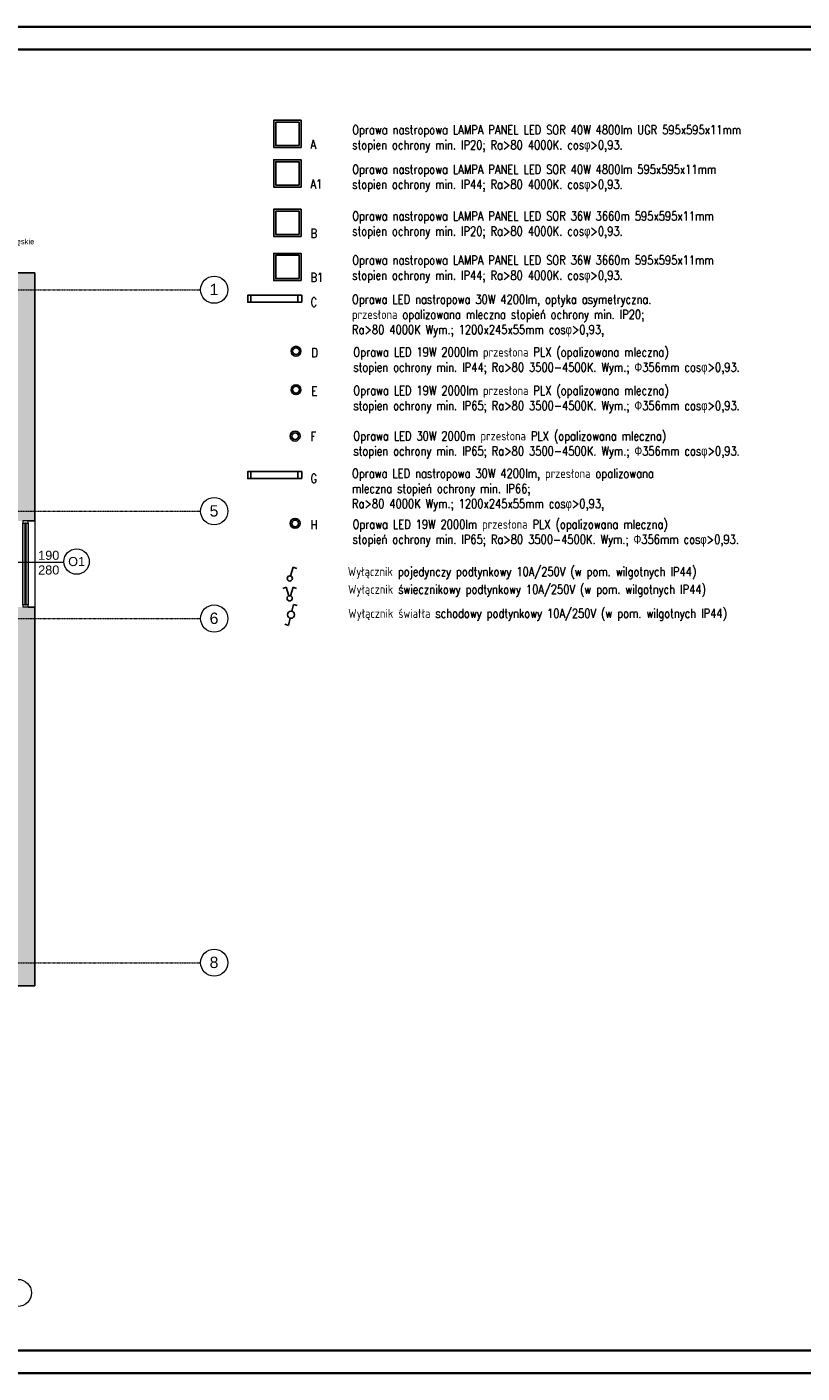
# Model space of a CAD drawing. Header units: centimetres. Extents: x 14504 to 44111, y -18976 to -7683.
# Tile 106 of 141: x 32554 to 34264, y -11188 to -8218. Entities that reach past the tile are written whole.
import ezdxf

# ---------------------------------------------------------------- set-up
doc = ezdxf.new("R2010")
doc.units = ezdxf.units.CM
doc.linetypes.add('Linia siatki', pattern=[0.9925, 0.47, -0.2175, 0.0875, -0.2175])
for name, color, linetype, lineweight in [('_gruba', 90, 'Continuous', 35), ('A-AREA-IDEN', 4, 'Continuous', 9), ('A-DETL-THIN', 151, 'Continuous', 9), ('A-GLAZ', 151, 'Continuous', 9), ('A-WALL', 4, 'Continuous', 9), ('A-WALL-PATT', 111, 'Continuous', 25), ('G-ANNO-TEXT', 8, 'Continuous', 9), ('IE inst', 1, 'Continuous', 50), ('S-GRID', 8, 'Continuous', 9), ('S-GRID-IDEN', 8, 'Continuous', 9)]:
    doc.layers.add(name, color=color, linetype=linetype, lineweight=lineweight)
doc.styles.add('Arial', font='arial.ttf', dxfattribs={"height": 23.8125})
doc.styles.add('Arial_1', font='arial.ttf', dxfattribs={"height": 12})
doc.styles.add('Arial_5', font='arial.ttf', dxfattribs={"height": 15})
doc.styles.get("Standard").update_dxf_attribs({"font": 'romans.shx', "width": 0.8, "height": 20})

# ---------------------------------------------------------------- blocks, each defined once
blk = doc.blocks.new('Aluminum_1 szybowe - Okno 190_265 p_0-631028-4_Poziom piętra')
at = {"layer": 'A-GLAZ'}
h = blk.add_hatch(color=256, dxfattribs=at)
h.paths.add_polyline_path([(47.8, 7.7), (47.8, 12.2), (-132.1, 12.2), (-132.1, 7.7), (-98.9, 7.7)])
h.paths.add_polyline_path([(47.8, 14.7), (47.8, 19.2), (-132.1, 19.2), (-132.1, 14.7), (-98.9, 14.7)])
at = {"layer": 'A-GLAZ', "lineweight": 18}
for p, q in [((-132.1, 19.2), (-137.2, 19.2)), ((-137.2, 19.2), (-137.2, 7.7)), ((-137.2, 7.7), (-132.1, 7.7)), ((-132.1, 7.7), (-132.1, 19.2)), ((47.8, 14.7), (-132.1, 14.7)), ((-132.1, 14.7), (-132.1, 12.2)), ((-132.1, 12.2), (47.8, 12.2)), ((52.8, 19.2), (47.8, 19.2)), ((47.8, 19.2), (47.8, 7.7)), ((47.8, 12.2), (47.8, 14.7)), ((47.8, 7.7), (52.8, 7.7)), ((52.8, 7.7), (52.8, 19.2))]:
    blk.add_line(p, q, dxfattribs=at)
at = {"layer": 'A-GLAZ'}
for p, q in [((-132.1, 19.2), (47.8, 19.2)), ((47.8, 7.7), (-132.1, 7.7))]:
    blk.add_line(p, q, dxfattribs=at)
blk = doc.blocks.new('Siatka - M_Symbol siatki - okrąg-11506-4_Poziom piętra')
at = {"layer": 'S-GRID-IDEN'}
blk.add_circle((0, 0), 0.3, dxfattribs=at)
blk = doc.blocks.new('8u')
at = {"layer": 'IE inst', "lineweight": -3}
for p, q in [((37772.7, 44464.4), (37764.9, 44461.5)), ((37778.6, 44445.2), (37772.7, 44464.4)), ((37781.8, 44445.2), (37787.7, 44464.4)), ((37787.7, 44464.4), (37795.5, 44461.5))]:
    blk.add_line(p, q, dxfattribs=at)
blk.add_circle((37780.2, 44439.7), 5.73, dxfattribs=at)
blk = doc.blocks.new('w1')
at = {"layer": 'IE inst', "lineweight": -3}
for p, q in [((158332.4, 68083.9), (158338.3, 68103.1)), ((158338.3, 68103.1), (158346.1, 68100.2))]:
    blk.add_line(p, q, dxfattribs=at)
blk.add_circle((158330.8, 68078.4), 5.73, dxfattribs=at)
blk = doc.blocks.new('W12')
at = {"layer": 'IE inst', "lineweight": -3}
for p, q in [((19598.3, -4710.4), (19602, -4695.3)), ((19602, -4695.3), (19610.2, -4697.8)), ((19582.8, -4739.2), (19590.6, -4741.7)), ((19590.6, -4741.7), (19594.5, -4725.7))]:
    blk.add_line(p, q, dxfattribs=at)
blk.add_circle((19596.5, -4718), 7.88, dxfattribs=at)

msp = doc.modelspace()

# ---------------------------------------------------------------- hatches: boundary and pattern name
at = {"layer": 'A-WALL-PATT', "lineweight": 9, "transparency": 33554610}
h = msp.add_hatch(color=256, dxfattribs=at)
h.paths.add_polyline_path([(32508.6, -10270.6), (32571.6, -10270.6), (32571.6, -9498.1), (32508.6, -9498.1), (32508.6, -9665.3)])
h.paths.add_polyline_path([(32556.6, -9308.1), (32571.6, -9308.1), (32571.6, -8760.6), (32508.6, -8760.6), (32508.6, -9308.1), (32545.2, -9308.1)])
h = msp.add_hatch(color=256, dxfattribs=at)
h.paths.add_polyline_path([(32364.6, -10333.6), (32571.6, -10333.6), (32571.6, -10270.6), (32364.6, -10270.6), (32364.6, -10318.6)])
h.paths.add_polyline_path([(32124.6, -10333.6), (32124.6, -10270.6), (31993.6, -10270.6), (31993.6, -10333.6), (32031.9, -10333.6)])

# ---------------------------------------------------------------- linework, layer by layer
at = {"layer": 'A-DETL-THIN'}
msp.add_line((32635.7, -9399.9), (32515.6, -9399.9), dxfattribs=at)
msp.add_circle((32663.6, -9397.9), 28, dxfattribs=at)
at = {"layer": 'A-WALL', "lineweight": 25}
for p, q in [((32571.6, -8760.6), (32400.6, -8760.6)), ((32571.6, -9308.1), (32571.6, -8760.6)), ((32556.6, -9308.1), (32571.6, -9308.1)), ((32571.6, -9498.1), (32556.6, -9498.1)), ((32571.6, -10333.6), (32571.6, -9498.1)), ((32364.6, -10333.6), (32571.6, -10333.6))]:
    msp.add_line(p, q, dxfattribs=at)
at = {"layer": 'A-WALL'}
msp.add_line((32571.6, -9308.1), (32571.6, -9498.1), dxfattribs=at)
at = {"layer": 'IE inst', "lineweight": -3}
for p, q in [((33048.3, -8810.3), (33048.3, -8825.8)), ((33151.9, -8810.3), (33151.9, -8825.8)), ((33048.3, -9199.3), (33048.3, -9214.8)), ((33151.9, -9199.3), (33151.9, -9214.8))]:
    msp.add_line(p, q, dxfattribs=at)
for points in [[(33158.6, -8484.3), (33098.6, -8484.3), (33098.6, -8424.3), (33158.6, -8424.3)], [(33154.3, -8480), (33102.9, -8480), (33102.9, -8428.7), (33154.3, -8428.7)], [(33158.6, -8571.5), (33098.6, -8571.5), (33098.6, -8511.5), (33158.6, -8511.5)], [(33154.3, -8567.2), (33102.9, -8567.2), (33102.9, -8515.9), (33154.3, -8515.9)], [(33158.6, -8680.6), (33098.6, -8680.6), (33098.6, -8620.6), (33158.6, -8620.6)], [(33154.3, -8676.2), (33102.9, -8676.2), (33102.9, -8624.9), (33154.3, -8624.9)], [(33158.6, -8777.8), (33098.6, -8777.8), (33098.6, -8717.8), (33158.6, -8717.8)], [(33154.3, -8773.5), (33102.9, -8773.5), (33102.9, -8722.2), (33154.3, -8722.2)], [(33160.3, -8825.8), (33041.1, -8825.8), (33041.1, -8810.3), (33160.3, -8810.3)], [(33160.3, -9214.8), (33041.1, -9214.8), (33041.1, -9199.3), (33160.3, -9199.3)]]:
    msp.add_lwpolyline(points, close=True, dxfattribs=at)
for centre, radius in [((33147.6, -8933.8), 10.9), ((33147.6, -8933.8), 7.41), ((33147.6, -9018.6), 10.9), ((33147.6, -9018.6), 7.41), ((33145.7, -9121.1), 10.9), ((33145.7, -9121.1), 7.41), ((33145.7, -9313.6), 10.9), ((33145.7, -9313.6), 7.41)]:
    msp.add_circle(centre, radius, dxfattribs=at)

# ---------------------------------------------------------------- block references
at = {"layer": 'A-GLAZ', "rotation": 269.9999999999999}
msp.add_blockref('Aluminum_1 szybowe - Okno 190_265 p_0-631028-4_Poziom piętra', (32537.5, -9445.2), dxfattribs=at)
at = {"layer": 'IE inst', "lineweight": -3}
for name, p in [('w1', (-125196.9, -77513.5)), ('W12', (13540.1, -4797.1))]:
    msp.add_blockref(name, p, dxfattribs=at)
at = {"layer": 'IE inst'}
msp.add_blockref('8u', (-4646.6, -53918.6), dxfattribs=at)
at = {"layer": 'S-GRID-IDEN', "xscale": 99.99999999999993, "yscale": 99.99999999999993, "zscale": 99.99999999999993}
for p, rotation in [((32967.2, -8798.1), 269.9999999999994), ((32967.2, -9286.6), 269.9999999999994), ((32967.2, -9523.6), 269.9999999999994), ((32967.2, -10282.8), 269.9999999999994), ((32534.1, -11011.5), 180)]:
    msp.add_blockref('Siatka - M_Symbol siatki - okrąg-11506-4_Poziom piętra', p, dxfattribs=dict(at, rotation=rotation))

# ---------------------------------------------------------------- texts
at = {"layer": 'A-AREA-IDEN', "insert": (32531.3, -8685.8), "char_height": 12, "width": 51.308, "attachment_point": 1, "style": 'Arial_1'}
msp.add_mtext('ęskie', dxfattribs=at)
at = {"layer": 'G-ANNO-TEXT', "char_height": 20, "attachment_point": 1, "style": 'Arial_5'}
for s, insert, width in [('190', (32578.9, -9374), 57.721), ('280', (32578.9, -9406.4), 57.721), ('O1', (32645.1, -9387.8), 45.696)]:
    msp.add_mtext(s, dxfattribs=dict(at, insert=insert, width=width))
at = {"layer": 'IE inst', "lineweight": -3, "width": 0.8}
msp.add_text('Wyłącznik światła schodowy podtynkowy 10A/250V (w pom. wilgotnych IP44)', height=20, dxfattribs=at).set_placement((33262.8, -9522.2))
at = {"layer": 'IE inst', "linetype": 'Continuous', "lineweight": -3, "char_height": 20, "attachment_point": 1}
for s, insert, width in [('Oprawa {\\Fromans.shx|c238;nastropowa LAMPA PANEL LED SOR 40W 4800lm UGR 595x595x11mm\\Pstopien ochrony min. \\C3;IP20\\C256;; Ra>80 4000K. cos\\Fgreeks.shx|c238;f\\Fromans.shx|c238;>0,93. }', (33271.5, -8435.2), 1581.985), ('Oprawa {\\Fromans.shx|c238;nastropowa LAMPA PANEL LED SOR 40W 4800lm 595x595x11mm\\Pstopien ochrony min. \\C3;IP44\\C256;; Ra>80 4000K. cos\\Fgreeks.shx|c238;f\\Fromans.shx|c238;>0,93. }', (33271.5, -8522.4), 1581.985), ('Oprawa {\\Fromans.shx|c238;nastropowa LAMPA PANEL LED SOR 36W 3660m 595x595x11mm\\Pstopien ochrony min. \\C3;IP20\\C256;; Ra>80 4000K. cos\\Fgreeks.shx|c238;f\\Fromans.shx|c238;>0,93. }', (33271.5, -8625.5), 1581.985), ('Oprawa {\\Fromans.shx|c238;nastropowa LAMPA PANEL LED SOR 36W 3660m 595x595x11mm\\Pstopien ochrony min. \\C3;IP44\\C256;; Ra>80 4000K. cos\\Fgreeks.shx|c238;f\\Fromans.shx|c238;>0,93. }', (33271.5, -8722.8), 1581.985), ('Oprawa {\\Fromans.shx|c238;LED nastropowa 30W 4200lm, optyka asymetryczna.\\Pprzesłona opalizowana mleczna stopień ochrony min. IP20;\\PRa>80 4000K Wym.; 1200x245x55mm cos\\Fgreeks.shx|c238;f\\Fromans.shx|c238;>0,93, }', (33271.1, -8809.3), 1581.985), ('Oprawa {\\Fromans.shx|c238;LED 19W 2000lm przesłona PLX (opalizowana mleczna) \\Pstopien ochrony min. \\C3;IP44\\C256;; Ra>80 3500-4500K. Wym.; \\Fgreeks.shx|c238;F\\Fromans.shx|c238;356mm cos\\Fgreeks.shx|c238;f\\Fromans.shx|c238;>0,93.}', (33274.1, -8925.7), 1581.985), ('Oprawa {\\Fromans.shx|c238;LED 19W 2000lm przesłona PLX (opalizowana mleczna) \\Pstopien ochrony min. \\C3;IP65\\C256;; Ra>80 3500-4500K. Wym.; \\Fgreeks.shx|c238;F\\Fromans.shx|c238;356mm cos\\Fgreeks.shx|c238;f\\Fromans.shx|c238;>0,93.}', (33274.1, -9010.4), 1581.985), ('Oprawa {\\Fromans.shx|c238;LED 30W 2000m przesłona PLX (opalizowana mleczna) \\Pstopien ochrony min. \\C3;IP65\\C256;; Ra>80 3500-4500K. Wym.; \\Fgreeks.shx|c238;F\\Fromans.shx|c238;356mm cos\\Fgreeks.shx|c238;f\\Fromans.shx|c238;>0,93.}', (33274.1, -9110.6), 1581.985), ('Oprawa {\\Fromans.shx|c238;LED nastropowa 30W 4200lm, przesłona opalizowana\\Pmleczna stopień ochrony min. IP66;\\PRa>80 4000K Wym.; 1200x245x55mm cos\\Fgreeks.shx|c238;f\\Fromans.shx|c238;>0,93, }', (33271.1, -9193.4), 1581.985), ('Oprawa {\\Fromans.shx|c238;LED 19W 2000lm przesłona PLX (opalizowana mleczna) \\Pstopień ochrony min. \\C3;IP65\\C256;; Ra>80 3500-4500K. Wym.; \\Fgreeks.shx|c238;F\\Fromans.shx|c238;356mm cos\\Fgreeks.shx|c238;f\\Fromans.shx|c238;>0,93.}', (33272.2, -9305.5), 1581.985), ('{\\Fromans.shx|c238;Wyłącznik pojedynczy podtynkowy 10A/250V (w pom. wilgotnych IP44)}', (33261.8, -9409.9), 1112.457), ('{\\Fromans.shx|c238;Wyłącznik świecznikowy podtynkowy 10A/250V (w pom. wilgotnych IP44)}', (33262.4, -9449.1), 1112.457)]:
    msp.add_mtext(s, dxfattribs=dict(at, insert=insert, width=width))
at = {"layer": 'IE inst', "lineweight": -3, "char_height": 20, "width": 37.143, "attachment_point": 1}
for s, insert in [('{\\Fsimplex.shx|c238;A}', (33179.6, -8467.4)), ('{\\Fsimplex.shx|c238;A1}', (33179.6, -8554.7)), ('{\\Fsimplex.shx|c238;B}', (33179.6, -8663.7)), ('{\\Fsimplex.shx|c238;B1}', (33179.6, -8761)), ('{\\Fsimplex.shx|c238;C}', (33179.6, -8815.5)), ('{\\Fsimplex.shx|c238;D}', (33181.5, -8926.8)), ('{\\Fsimplex.shx|c238;E}', (33181.5, -9011.5)), ('{\\Fsimplex.shx|c238;F}', (33179.6, -9111.9)), ('{\\Fsimplex.shx|c238;G}', (33179.6, -9204.5)), ('{\\Fsimplex.shx|c238;H}', (33179.6, -9306.6))]:
    msp.add_mtext(s, dxfattribs=dict(at, insert=insert))

# ---------------------------------------------------------------- next in the draw order: texts
at = {"layer": 'S-GRID-IDEN', "char_height": 25, "width": 23.249, "attachment_point": 1, "style": 'Arial', "bg_fill": 3, "box_fill_scale": 1.25, "bg_fill_color": 256, "bg_fill_true_color": 13158600, "bg_fill_transparency": 0}
for s, insert in [('\\fArial|b0|i0|c238|p34|;1', (32957, -8785)), ('\\fArial|b0|i0|c238|p34|;5', (32957, -9273.5)), ('\\fArial|b0|i0|c238|p34|;6', (32957, -9510.5)), ('\\fArial|b0|i0|c238|p34|;8', (32957, -10269.7))]:
    msp.add_mtext(s, dxfattribs=dict(at, insert=insert))

# ---------------------------------------------------------------- next in the draw order: linework, layer by layer
at = {"layer": '_gruba'}
for points in [[(29224, -8218.3), (35324, -8218.3), (35324, -11188.3), (29224, -11188.3)], [(29274, -11138.3), (35274, -11138.3), (35274, -8268.3), (29274, -8268.3)]]:
    msp.add_lwpolyline(points, dxfattribs=at)
at = {"layer": 'S-GRID', "linetype": 'Linia siatki'}
for p, q in [((29444.3, -8798.1), (32937.2, -8798.1)), ((29444.3, -9286.6), (32937.2, -9286.6)), ((29444.3, -9523.6), (32937.2, -9523.6)), ((29444.3, -10282.8), (32937.2, -10282.8))]:
    msp.add_line(p, q, dxfattribs=at)

doc.saveas('drawing.dxf')
